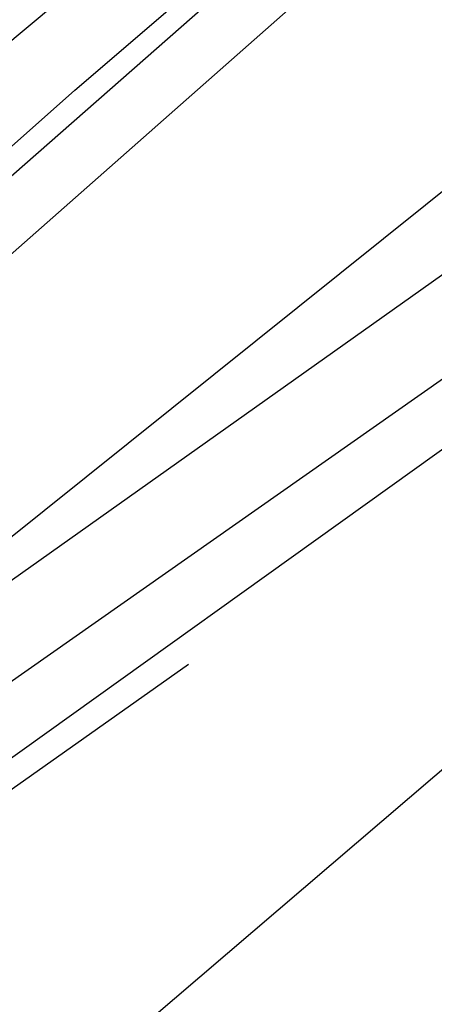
# Model space of a CAD drawing. Header units: metres. Extents: x 89795 to 94000, y 463250 to 466585.
# Tile 32 of 243: x 90962 to 90977, y 463903 to 463939. Entities that reach past the tile are written whole.
import ezdxf

# ---------------------------------------------------------------- set-up
doc = ezdxf.new("R2010")
doc.units = ezdxf.units.M
doc.layers.add('XXX_Background', color=3, linetype='Continuous')

msp = doc.modelspace()

# ---------------------------------------------------------------- linework, layer by layer
at = {"layer": 'XXX_Background'}
for points in [[(90938.684, 463919.017), (90964.11, 463940.23), (90972.8, 463949.09), (90973.72, 463949.91), (90974.062, 463949.97), (90974.37, 463949.81), (90976.339, 463946.988)], [(90931.562, 463908.523), (90932.83, 463908.75), (90963.67, 463936.13), (90976.339, 463946.988)], [(90976.689, 463946.467), (90929.578, 463905.119)], [(90977.788, 463944.827), (90975.935, 463943.045), (90938.06, 463909.66), (90930.903, 463903.609)], [(90946.129, 463899.48), (90951.68, 463903.94), (90967.801, 463915.313)]]:
    msp.add_lwpolyline(points, dxfattribs=at)
msp.add_lwpolyline([(90984.09, 463938.13, -0.33691), (90983.02, 463933.69), (90960.65, 463917.839), (90946.11, 463907.16), (90935.2, 463898.325), (90934.86, 463898.72)], format="xyb", close=True, dxfattribs=at)
for points in [[(91015.51, 463933.09, 0.272145), (91012.57, 463934), (91011.239, 463933.78), (91005.2, 463933.38), (91000, 463933.295), (90991.7, 463933.16, 0.092359), (90985.4, 463931.53), (90958.595, 463912.75), (90947.586, 463904.514), (90937.139, 463896.007)], [(91036.509, 463902.656), (91017.977, 463926.783), (91013.791, 463931.934), (91012.11, 463931.97), (91009.3, 463931.63), (91000, 463931.363), (90993.52, 463931.25, 0.106358), (90986.58, 463929.94), (90950.27, 463903.97), (90938.341, 463894.509)], [(91007.909, 463925.422, 0.136316), (91000, 463927.274), (90996.075, 463926.361), (90993.592, 463925.275), (90990.877, 463923.336), (90950.298, 463888.67), (90943.208, 463883.383)]]:
    msp.add_lwpolyline(points, format="xyb", dxfattribs=at)

doc.saveas('drawing.dxf')
